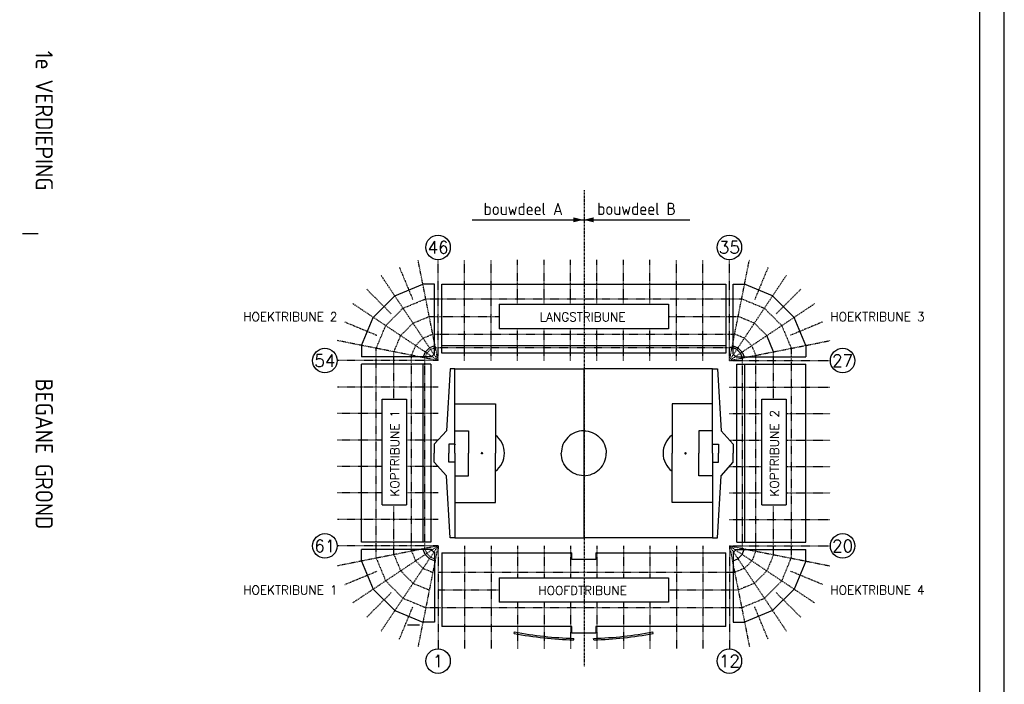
# Model space of a CAD drawing. Extents: x 0 to 594, y 0 to 420.
# Tile 5 of 6: x 393 to 594, y 88 to 224. Entities that reach past the tile are written whole.
import ezdxf
from ezdxf.enums import TextEntityAlignment as Align

# ---------------------------------------------------------------- set-up
doc = ezdxf.new("R2010")
doc.units = 0
doc.header["$MEASUREMENT"] = 0
for name, pattern in [('DASHDOT2', [0.5, 0.25, -0.125, 0, -0.125]), ('DASHED', [3, 1.8, -1.2]), ('HIDDEN2', [0.1875, 0.125, -0.0625])]:
    doc.linetypes.add(name, pattern=pattern)
doc.layers.get('0').update_dxf_attribs({"linetype": 'CONTINUOUS'})
doc.layers.add('19', color=7, linetype='CONTINUOUS')
doc.layers.add('E--L$2A-_KADER', color=7, linetype='CONTINUOUS')
doc.styles.add('ISO', font='isocp.shx')
doc.styles.add('VAR', font='ROMANS')

# ---------------------------------------------------------------- blocks, each defined once
blk = doc.blocks.new('A2')
at = {"layer": 'E--L$2A-_KADER', "color": 2}
blk.add_line((594, 0), (594, 420), dxfattribs=at)
at = {"layer": 'E--L$2A-_KADER', "color": 4}
blk.add_line((589, 5), (589, 415), dxfattribs=at)

msp = doc.modelspace()

# ---------------------------------------------------------------- linework, layer by layer
at = {"linetype": 'HIDDEN2'}
msp.add_line((508.33, 188.79), (508.33, 91.55), dxfattribs=at)
msp.add_line((485.49, 182.76), (529.88, 182.76))
at = {"color": 1, "linetype": 'DASHDOT2', "ltscale": 25}
msp.add_line((41, 180), (397, 180), dxfattribs=at)
at = {"color": 7, "linetype": 'DASHED', "ltscale": 0.005}
for p, q in [((470.67, 173.06), (473.42, 166.43)), ((478.55, 154.05), (474.46, 174.63)), ((478.55, 154.05), (478.55, 174.63)), ((483.95, 154.05), (483.95, 174.63)), ((489.35, 154.05), (489.35, 174.63)), ((494.75, 165.55), (494.75, 174.63)), ((500.15, 165.55), (500.15, 174.63)), ((505.55, 165.55), (505.55, 174.63)), ((510.95, 165.55), (510.95, 174.63)), ((516.35, 165.55), (516.35, 174.63)), ((521.75, 165.55), (521.75, 174.63)), ((527.15, 154.05), (527.15, 174.63)), ((532.55, 154.05), (532.55, 174.63)), ((537.95, 154.05), (537.95, 174.63)), ((537.95, 154.05), (542.04, 174.63)), ((545.83, 173.06), (543.08, 166.43)), ((478.55, 154.05), (466.89, 171.5)), ((537.95, 154.05), (549.61, 171.5)), ((464, 168.6), (469.08, 163.52)), ((471.41, 164.73), (476.04, 166.65)), ((476.04, 166.65), (540.46, 166.65)), ((540.46, 166.65), (545.09, 164.73)), ((552.5, 168.6), (547.42, 163.52)), ((478.55, 154.05), (461.1, 165.71)), ((467.87, 161.19), (471.41, 164.73)), ((537.95, 154.05), (555.4, 165.71)), ((545.09, 164.73), (548.63, 161.19)), ((473.45, 161.68), (476.76, 163.05)), ((476.76, 163.05), (491.03, 163.05)), ((525.53, 163.05), (539.74, 163.05)), ((543.05, 161.68), (539.74, 163.05)), ((459.54, 161.93), (466.17, 159.18)), ((465.95, 156.56), (467.87, 161.19)), ((473.45, 161.68), (470.92, 159.15)), ((543.05, 161.68), (545.58, 159.15)), ((548.63, 161.19), (550.55, 156.56)), ((556.96, 161.93), (550.33, 159.18)), ((469.55, 155.84), (470.92, 159.15)), ((475.49, 158.63), (473.97, 157.11)), ((475.49, 158.63), (477.48, 159.45)), ((477.48, 159.45), (539.02, 159.45)), ((494.75, 154.05), (494.75, 160.55)), ((500.15, 154.05), (500.15, 160.55)), ((505.55, 154.05), (505.55, 160.55)), ((510.95, 154.05), (510.95, 160.55)), ((516.35, 154.05), (516.35, 160.55)), ((521.75, 154.05), (521.75, 160.55)), ((541.01, 158.63), (539.02, 159.45)), ((541.01, 158.63), (542.53, 157.11)), ((478.55, 154.05), (457.97, 158.14)), ((473.15, 155.12), (473.97, 157.11)), ((478.01, 156.75), (538.49, 156.75)), ((537.95, 154.05), (558.53, 158.14)), ((543.35, 155.12), (542.53, 157.11)), ((465.95, 113.74), (465.95, 156.56)), ((469.55, 146.15), (469.55, 155.84)), ((473.15, 115.18), (473.15, 155.12)), ((475.85, 154.59), (476.26, 155.58)), ((475.85, 115.71), (475.85, 154.59)), ((476.26, 155.58), (477.02, 156.34)), ((540.24, 155.58), (539.48, 156.34)), ((540.65, 154.59), (540.24, 155.58)), ((540.65, 115.71), (540.65, 154.59)), ((543.35, 115.18), (543.35, 155.12)), ((546.95, 146.15), (546.95, 155.84)), ((550.55, 156.56), (550.55, 113.74)), ((478.55, 154.05), (457.97, 154.05)), ((537.95, 154.05), (558.53, 154.05)), ((478.55, 148.65), (457.97, 148.65)), ((537.95, 148.65), (558.53, 148.65)), ((467.13, 143.25), (457.97, 143.25)), ((478.55, 143.25), (472.13, 143.25)), ((537.95, 143.25), (544.53, 143.25)), ((549.53, 143.25), (558.53, 143.25)), ((467.13, 137.85), (457.97, 137.85)), ((478.55, 137.85), (472.13, 137.85)), ((537.95, 137.85), (544.53, 137.85)), ((549.53, 137.85), (558.53, 137.85)), ((467.13, 132.45), (457.97, 132.45)), ((478.55, 132.45), (472.13, 132.45)), ((537.95, 132.45), (544.53, 132.45)), ((549.53, 132.45), (558.53, 132.45)), ((467.13, 127.05), (457.97, 127.05)), ((478.55, 127.05), (472.13, 127.05)), ((537.95, 127.05), (544.53, 127.05)), ((549.53, 127.05), (558.53, 127.05)), ((469.55, 114.46), (469.55, 124.65)), ((546.95, 114.46), (546.95, 124.65)), ((478.55, 121.65), (457.97, 121.65)), ((537.95, 121.65), (558.53, 121.65)), ((478.55, 116.25), (457.97, 116.25)), ((478.55, 116.25), (457.97, 112.16)), ((478.55, 116.25), (461.1, 104.59)), ((478.55, 116.25), (466.89, 98.8)), ((469.55, 114.46), (470.92, 111.15)), ((473.15, 115.18), (473.97, 113.19)), ((478.55, 116.25), (474.46, 95.67)), ((475.85, 115.71), (476.26, 114.72)), ((476.26, 114.72), (477.02, 113.96)), ((478.55, 116.25), (478.55, 95.25)), ((483.95, 116.25), (483.95, 95.25)), ((489.35, 116.25), (489.35, 95.25)), ((494.75, 116.25), (494.75, 109.75)), ((500.15, 116.25), (500.15, 109.75)), ((505.55, 116.25), (505.55, 109.75)), ((510.95, 116.25), (510.95, 109.75)), ((516.35, 116.25), (516.35, 109.75)), ((521.75, 116.25), (521.75, 109.75)), ((527.15, 116.25), (527.15, 95.25)), ((532.55, 116.25), (532.55, 95.25)), ((537.95, 116.25), (537.95, 95.25)), ((537.95, 116.25), (542.04, 95.67)), ((537.95, 116.25), (549.61, 98.8)), ((537.95, 116.25), (555.4, 104.59)), ((537.95, 116.25), (558.53, 112.16)), ((537.95, 116.25), (558.53, 116.25)), ((543.35, 115.18), (542.53, 113.19)), ((546.95, 114.46), (545.58, 111.15)), ((465.95, 113.74), (467.87, 109.11)), ((473.97, 113.19), (475.49, 111.67)), ((477.02, 113.96), (478.01, 113.55)), ((542.53, 113.19), (541.01, 111.67)), ((548.63, 109.11), (550.55, 113.74)), ((459.54, 108.37), (466.17, 111.12)), ((470.92, 111.15), (473.45, 108.62)), ((475.49, 111.67), (477.48, 110.85)), ((539.02, 110.85), (478.55, 110.85)), ((541.01, 111.67), (539.02, 110.85)), ((545.58, 111.15), (543.05, 108.62)), ((556.96, 108.37), (550.33, 111.12)), ((467.87, 109.11), (471.41, 105.57)), ((473.45, 108.62), (476.76, 107.25)), ((543.05, 108.62), (539.74, 107.25)), ((545.09, 105.57), (548.63, 109.11)), ((464, 101.7), (469.08, 106.78)), ((491.03, 107.25), (478.55, 107.25)), ((539.74, 107.25), (525.53, 107.25)), ((552.5, 101.7), (547.42, 106.78)), ((471.41, 105.57), (476.04, 103.65)), ((494.75, 104.75), (494.75, 95.25)), ((500.15, 104.75), (500.15, 95.25)), ((505.55, 104.75), (505.55, 95.25)), ((510.95, 104.75), (510.95, 95.25)), ((516.35, 104.75), (516.35, 95.25)), ((521.75, 104.75), (521.75, 95.25)), ((540.46, 103.65), (545.09, 105.57)), ((470.67, 97.24), (473.42, 103.87)), ((476.04, 103.65), (540.46, 103.65)), ((545.83, 97.24), (543.08, 103.87))]:
    msp.add_line(p, q, dxfattribs=at)
at = {"color": 7}
for p, q in [((469.73, 167.26), (475.45, 169.63)), ((477.8, 169.63), (475.45, 169.63)), ((477.8, 155.36), (477.8, 169.63)), ((479.3, 169.63), (537.2, 169.63)), ((479.3, 155.55), (479.3, 169.63)), ((537.2, 169.63), (537.2, 155.55)), ((538.7, 169.63), (541.05, 169.63)), ((538.7, 155.36), (538.7, 169.63)), ((546.77, 167.26), (541.05, 169.63)), ((465.34, 162.87), (469.73, 167.26)), ((551.16, 162.87), (546.77, 167.26)), ((491.03, 165.55), (525.53, 165.55)), ((491.03, 165.55), (491.03, 160.55)), ((525.53, 165.55), (525.53, 160.55)), ((462.97, 157.15), (465.34, 162.87)), ((553.53, 157.15), (551.16, 162.87)), ((525.53, 160.55), (491.03, 160.55)), ((462.97, 157.15), (462.97, 154.8)), ((476.81, 156.66), (475.94, 155.79)), ((477.8, 157.07), (476.81, 156.66)), ((479.3, 157.13), (537.2, 157.13)), ((538.49, 156.75), (537.95, 156.75)), ((538.7, 157.07), (539.69, 156.66)), ((539.69, 156.66), (540.56, 155.79)), ((553.53, 157.15), (553.53, 154.8)), ((477.24, 154.8), (462.97, 154.8)), ((475.94, 155.79), (475.53, 154.8)), ((477.24, 154.8), (477.28, 154.9)), ((477.28, 154.9), (477.7, 155.32)), ((477.7, 155.32), (477.8, 155.36)), ((537.2, 155.55), (479.3, 155.55)), ((538.8, 155.32), (538.7, 155.36)), ((539.22, 154.9), (538.8, 155.32)), ((539.26, 154.8), (539.22, 154.9)), ((539.26, 154.8), (553.53, 154.8)), ((540.56, 155.79), (540.97, 154.8)), ((540.65, 154.05), (540.65, 154.59)), ((462.97, 117), (462.97, 153.3)), ((477.05, 153.3), (462.97, 153.3)), ((475.47, 153.3), (475.47, 117)), ((477.05, 153.3), (477.05, 117)), ((539.45, 117), (539.45, 153.3)), ((539.45, 153.3), (553.53, 153.3)), ((541.03, 153.3), (541.03, 117)), ((553.53, 117), (553.53, 153.3)), ((481, 152.4), (480.25, 139.73)), ((482, 152.4), (481, 152.4)), ((482, 135.15), (482, 152.4)), ((482, 152.4), (508.25, 152.4)), ((534.5, 152.4), (508.25, 152.4)), ((508.25, 152.4), (508.25, 117.9)), ((534.5, 135.15), (534.5, 152.4)), ((534.5, 152.4), (535.5, 152.4)), ((535.5, 152.4), (536.25, 139.73)), ((467.13, 146.15), (472.13, 146.15)), ((467.13, 124.65), (467.13, 146.15)), ((472.13, 146.15), (472.13, 124.65)), ((482, 145.23), (490.25, 145.23)), ((490.25, 145.23), (490.25, 135.15)), ((526.25, 145.23), (526.25, 135.15)), ((534.5, 145.23), (526.25, 145.23)), ((544.53, 124.65), (544.53, 146.15)), ((544.53, 146.15), (549.53, 146.15)), ((549.53, 146.15), (549.53, 124.65)), ((480.25, 139.73), (477.78, 136.98)), ((482, 136.98), (482, 139.73)), ((482, 139.73), (484.75, 139.73)), ((484.75, 139.73), (484.75, 135.15)), ((531.75, 139.73), (531.75, 135.15)), ((534.5, 139.73), (531.75, 139.73)), ((534.5, 136.98), (534.5, 139.73)), ((536.25, 139.73), (538.72, 136.98)), ((477.78, 136.98), (477.78, 135.15)), ((482, 136.98), (480.78, 136.98)), ((480.78, 136.98), (480.78, 135.15)), ((534.5, 136.98), (535.72, 136.98)), ((535.72, 136.98), (535.72, 135.15)), ((538.72, 136.98), (538.72, 135.15)), ((477.78, 133.32), (477.78, 135.15)), ((480.78, 133.32), (480.78, 135.15)), ((482, 135.15), (482, 117.9)), ((484.75, 130.57), (484.75, 135.15)), ((490.25, 125.07), (490.25, 135.15)), ((526.25, 125.07), (526.25, 135.15)), ((531.75, 130.57), (531.75, 135.15)), ((534.5, 135.15), (534.5, 117.9)), ((535.72, 133.32), (535.72, 135.15)), ((538.72, 133.32), (538.72, 135.15)), ((480.25, 130.57), (477.78, 133.32)), ((482, 133.32), (480.78, 133.32)), ((534.5, 133.32), (534.5, 130.57)), ((534.5, 133.32), (535.72, 133.32)), ((536.25, 130.57), (538.72, 133.32)), ((481, 117.9), (480.25, 130.57)), ((482, 130.57), (484.75, 130.57)), ((534.5, 130.57), (531.75, 130.57)), ((535.5, 117.9), (536.25, 130.57)), ((467.13, 124.65), (472.13, 124.65)), ((482, 125.07), (490.25, 125.07)), ((534.5, 125.07), (526.25, 125.07)), ((544.53, 124.65), (549.53, 124.65)), ((477.05, 117), (462.97, 117)), ((482, 117.9), (481, 117.9)), ((482, 117.9), (508.25, 117.9)), ((534.5, 117.9), (508.25, 117.9)), ((534.5, 117.9), (535.5, 117.9)), ((539.45, 117), (553.53, 117)), ((462.97, 113.15), (462.97, 115.5)), ((477.24, 115.5), (462.97, 115.5)), ((475.94, 114.51), (475.53, 115.5)), ((476.81, 113.64), (475.94, 114.51)), ((477.24, 115.5), (477.28, 115.4)), ((477.28, 115.4), (477.7, 114.98)), ((477.7, 114.98), (477.8, 114.94)), ((477.8, 114.94), (477.8, 100.67)), ((479.3, 114.85), (505.8, 114.85)), ((479.3, 114.85), (479.3, 99.8)), ((505.8, 113.45), (505.8, 114.85)), ((510.7, 114.85), (537.2, 114.85)), ((510.7, 114.85), (510.7, 113.45)), ((537.2, 99.8), (537.2, 114.85)), ((538.8, 114.98), (538.7, 114.94)), ((538.7, 114.94), (538.7, 100.67)), ((539.22, 115.4), (538.8, 114.98)), ((539.26, 115.5), (539.22, 115.4)), ((539.26, 115.5), (553.53, 115.5)), ((539.69, 113.64), (540.56, 114.51)), ((540.56, 114.51), (540.97, 115.5)), ((553.53, 113.15), (553.53, 115.5)), ((462.97, 113.15), (465.34, 107.43)), ((477.8, 113.23), (476.81, 113.64)), ((510.7, 113.45), (505.8, 113.45)), ((538.7, 113.23), (539.69, 113.64)), ((553.53, 113.15), (551.16, 107.43)), ((491.03, 109.75), (525.53, 109.75)), ((491.03, 109.75), (491.03, 104.75)), ((525.53, 109.75), (525.53, 104.75)), ((465.34, 107.43), (469.73, 103.04)), ((551.16, 107.43), (546.77, 103.04)), ((525.53, 104.75), (491.03, 104.75)), ((469.73, 103.04), (475.45, 100.67)), ((546.77, 103.04), (541.05, 100.67)), ((477.8, 100.67), (475.45, 100.67)), ((538.7, 100.67), (541.05, 100.67)), ((505.8, 99.8), (479.3, 99.8)), ((494.07, 98.39), (494.14, 98.71)), ((505.8, 98.45), (505.8, 99.8)), ((510.7, 98.45), (505.8, 98.45)), ((537.2, 99.8), (510.7, 99.8)), ((510.7, 99.8), (510.7, 98.45)), ((522.43, 98.39), (522.36, 98.71)), ((506.22, 97.06), (506.23, 97.39)), ((510.28, 97.06), (510.27, 97.39))]:
    msp.add_line(p, q, dxfattribs=at)
at = {"color": 7, "ltscale": 0.005}
for p, q in [((546.95, 155.84), (545.58, 159.15)), ((539.48, 156.34), (538.49, 156.75)), ((540.24, 155.58), (539.48, 156.34)), ((540.65, 154.59), (540.24, 155.58)), ((474.74, 100.05), (472.35, 100.05))]:
    msp.add_line(p, q, dxfattribs=at)
at = {"color": 7, "linetype": 'DASHED', "ltscale": 0.01}
for p, q in [((477.02, 156.34), (478.01, 156.75)), ((539.48, 156.34), (538.49, 156.75))]:
    msp.add_line(p, q, dxfattribs=at)
for points in [[(508.2, 182.76, 0, 1, 0), (506.13, 182.76, 1, 1, 0)], [(508.2, 182.76, 0, 1, 0), (510.27, 182.76, 1, 1, 0)]]:
    msp.add_lwpolyline(points, format="xyseb")
at = {"color": 7}
for centre in [(478.55, 177.13), (537.95, 177.13), (455.47, 154.05), (561.03, 154.05), (455.47, 116.25), (561.03, 116.25), (478.55, 92.75), (537.95, 92.75)]:
    msp.add_circle(centre, 2.5, dxfattribs=at)
for centre, radius, start, end in [((487.5, 135.15), 4.58, 0, 53.0518), ((529, 135.15), 4.58, 126.9482, 180), ((487.5, 135.15), 4.58, 306.9482, 0), ((529, 135.15), 4.58, 180, 233.0518), ((508.25, 171.67), 74.63, 259.0511, 268.4258), ((508.25, 171.67), 74.31, 259.0534, 268.419), ((508.25, 171.67), 74.31, 271.581, 280.9466), ((508.25, 171.67), 74.63, 271.5742, 280.9489)]:
    msp.add_arc(centre, radius, start, end, dxfattribs=at)
for centre, major_axis, start_param, end_param in [((508.25, 135.15), (3.24, -3.24), 2.356194, 3.926991), ((487.5, 135.15), (-0.0884, 0.0884), -2.356194, 0.785398), ((508.25, 135.15), (-3.24, 3.24), 2.356194, 3.926991), ((529, 135.15), (-0.0884, 0.0884), 0.785398, 3.926991)]:
    msp.add_ellipse(centre, major_axis=major_axis, ratio=1, start_param=start_param, end_param=end_param, dxfattribs=at)
at = {"color": 7, "extrusion": (0, 0, -1)}
for centre, major_axis, start_param, end_param in [((508.25, 135.15), (-3.24, -3.24), 2.356194, 3.926991), ((487.5, 135.15), (0.0884, 0.0884), 0.785398, 3.926991), ((508.25, 135.15), (3.24, 3.24), 2.356194, 3.926991), ((529, 135.15), (0.0884, 0.0884), -2.356194, 0.785398)]:
    msp.add_ellipse(centre, major_axis=major_axis, ratio=1, start_param=start_param, end_param=end_param, dxfattribs=at)
at = {"color": 7}
msp.add_ellipse((482, 136.98), major_axis=(-0.0354, -0.0354), ratio=1, dxfattribs=at)

# ---------------------------------------------------------------- block references
at = {"layer": '19', "color": 2}
msp.add_blockref('A2', (0, 0), dxfattribs=at)

# ---------------------------------------------------------------- texts
at = {"color": 4, "style": 'ISO'}
for s, p in [('1e VERDIEPING', (398.25, 203)), ('BEGANE GROND', (398.25, 135))]:
    msp.add_text(s, height=3.5, rotation=270, dxfattribs=at).set_placement(p, align=Align.MIDDLE)
at = {"style": 'ISO'}
msp.add_text('bouwdeel A', height=2.5, dxfattribs=at).set_placement((504, 183.73), align=Align.RIGHT)
msp.add_text('bouwdeel B', height=2.5, dxfattribs=at).set_placement((511, 183.75))
at = {"color": 7, "style": 'VAR'}
for s, p in [('46', (478.55, 177.13)), ('54', (455.47, 154.05)), ('61', (455.47, 116.25)), ('12', (537.95, 92.75)), ('1', (478.55, 92.75))]:
    msp.add_text(s, height=2.5, dxfattribs=at).set_placement(p, align=Align.MIDDLE)
for s, p in [('35', (537.95, 177.13)), ('27', (561.03, 154.05)), ('20', (561.03, 116.25))]:
    msp.add_text(s, height=2.5, rotation=360, dxfattribs=at).set_placement(p, align=Align.MIDDLE)
for s, p in [('HOEKTRIBUNE 2', (458.03, 162.1)), ('HOEKTRIBUNE 1', (458.03, 106.35))]:
    msp.add_text(s, height=1.8, rotation=360, dxfattribs=at).set_placement(p, align=Align.RIGHT)
for s, rotation, p in [('LANGSTRIBUNE', 360, (508.03, 162.05)), ('KOPTRIBUNE 1', 90, (470.63, 135.15)), ('KOPTRIBUNE 2', 90, (548.03, 135.15)), ('HOOFDTRIBUNE', 360, (508.03, 106.25))]:
    msp.add_text(s, height=1.8, rotation=rotation, dxfattribs=at).set_placement(p, align=Align.CENTER)
for s, p in [('HOEKTRIBUNE 3', (558.53, 162.1)), ('HOEKTRIBUNE 4', (558.53, 106.35))]:
    msp.add_text(s, height=1.8, rotation=360, dxfattribs=at).set_placement(p)

doc.saveas('drawing.dxf')
